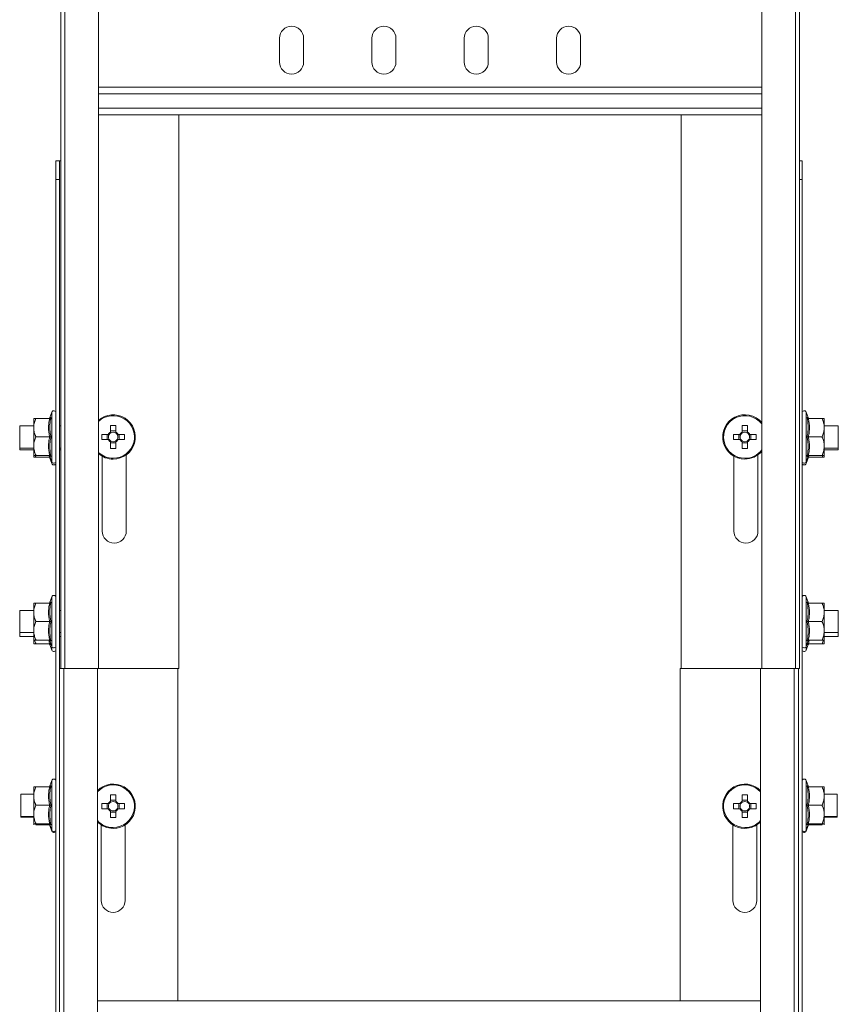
# Model space of a CAD drawing. Header units: millimetres. Extents: x 16 to 6312, y -8659 to -420.
# Tile 34 of 73: x 4706 to 4928, y -8150 to -7883. Entities that reach past the tile are written whole.
import ezdxf

# ---------------------------------------------------------------- set-up
doc = ezdxf.new("R2010")
doc.units = ezdxf.units.MM

msp = doc.modelspace()

# ---------------------------------------------------------------- linework, layer by layer
at = {"color": 7, "linetype": 'Continuous', "lineweight": 15}
for p, q in [((4717.03, -7863.72), (4717.03, -8058.72)), ((4718.16, -7863.72), (4718.16, -8058.72)), ((4727.26, -8058.72), (4727.26, -7863.72)), ((4906.81, -7863.72), (4906.81, -8058.72)), ((4915.91, -8058.72), (4915.91, -7863.72)), ((4917.03, -7863.72), (4917.03, -8058.72)), ((4776.28, -7887.97), (4776.28, -7894.47)), ((4782.78, -7894.47), (4782.78, -7887.97)), ((4801.28, -7887.97), (4801.28, -7894.47)), ((4807.78, -7894.47), (4807.78, -7887.97)), ((4826.28, -7887.97), (4826.28, -7894.47)), ((4832.78, -7894.47), (4832.78, -7887.97)), ((4851.28, -7887.97), (4851.28, -7894.47)), ((4857.78, -7894.47), (4857.78, -7887.97)), ((4906.81, -7901.22), (4727.26, -7901.22)), ((4906.81, -7908.72), (4727.26, -7908.72)), ((4749.03, -7908.72), (4749.03, -8058.72)), ((4885.03, -7908.72), (4885.03, -8058.72)), ((4715.73, -7921.22), (4716.73, -7921.22)), ((4715.73, -7926.22), (4715.73, -7921.22)), ((4716.73, -7921.22), (4716.73, -7926.22)), ((4717.03, -7921.22), (4716.73, -7921.22)), ((4917.03, -7921.22), (4917.73, -7921.22)), ((4917.73, -7921.22), (4917.73, -7926.22)), ((4716.73, -7926.22), (4715.73, -7926.22)), ((4715.73, -8216.22), (4715.73, -7926.22)), ((4716.73, -8058.72), (4716.73, -7926.22)), ((4917.73, -7926.22), (4917.03, -7926.22)), ((4917.73, -7926.22), (4917.73, -8216.22)), ((4709.73, -7990.97), (4709.73, -7993.47)), ((4714.01, -7990.97), (4710.33, -7990.97)), ((4714.63, -7989.24), (4714.09, -7990.72)), ((4714.11, -7990.73), (4714.1, -7990.73)), ((4919.37, -7990.72), (4918.83, -7989.24)), ((4919.35, -7990.73), (4919.36, -7990.73)), ((4919.45, -7990.97), (4923.13, -7990.97)), ((4923.73, -7990.97), (4923.73, -7993.47)), ((4709.73, -7992.97), (4705.93, -7992.97)), ((4705.93, -7992.97), (4705.93, -7997.11)), ((4709.73, -7993.47), (4709.73, -7998.47)), ((4717.03, -7992.97), (4716.73, -7992.97)), ((4730.52, -7992.87), (4730.52, -7994.63)), ((4731.94, -7994.63), (4731.94, -7992.87)), ((4901.52, -7992.87), (4901.52, -7994.63)), ((4902.94, -7994.63), (4902.94, -7992.87)), ((4927.53, -7992.97), (4923.73, -7992.97)), ((4923.73, -7998.47), (4923.73, -7993.47)), ((4927.53, -7998.97), (4927.53, -7992.97)), ((4714.01, -7995.97), (4710.33, -7995.97)), ((4729.89, -7995.26), (4728.14, -7995.26)), ((4728.14, -7996.68), (4729.89, -7996.68)), ((4729.61, -7995.26), (4729.61, -7996.68)), ((4730.16, -7995.26), (4730.15, -7995.26)), ((4731.94, -7994.34), (4730.52, -7994.34)), ((4732.31, -7995.26), (4732.3, -7995.26)), ((4732.3, -7996.68), (4732.31, -7996.68)), ((4734.32, -7995.26), (4732.57, -7995.26)), ((4732.57, -7996.68), (4734.32, -7996.68)), ((4732.86, -7996.68), (4732.86, -7995.26)), ((4900.89, -7995.26), (4899.14, -7995.26)), ((4899.14, -7996.68), (4900.89, -7996.68)), ((4900.61, -7995.26), (4900.61, -7996.68)), ((4901.16, -7995.26), (4901.15, -7995.26)), ((4902.94, -7994.34), (4901.52, -7994.34)), ((4903.31, -7995.26), (4903.3, -7995.26)), ((4903.3, -7996.68), (4903.31, -7996.68)), ((4905.32, -7995.26), (4903.57, -7995.26)), ((4903.57, -7996.68), (4905.32, -7996.68)), ((4903.86, -7996.68), (4903.86, -7995.26)), ((4919.45, -7995.97), (4923.13, -7995.97)), ((4705.93, -7997.11), (4705.93, -7998.97)), ((4705.93, -7998.97), (4709.73, -7998.97)), ((4705.93, -7998.97), (4705.93, -7999.47)), ((4705.93, -7999.47), (4709.73, -7999.47)), ((4709.73, -8000.97), (4709.73, -7998.47)), ((4716.73, -7998.97), (4717.03, -7998.97)), ((4716.73, -7999.47), (4717.03, -7999.47)), ((4730.52, -7997.3), (4730.52, -7999.06)), ((4730.52, -7997.59), (4731.94, -7997.59)), ((4731.94, -7999.06), (4731.94, -7997.3)), ((4901.52, -7997.3), (4901.52, -7999.06)), ((4901.52, -7997.59), (4902.94, -7997.59)), ((4902.94, -7999.06), (4902.94, -7997.3)), ((4923.73, -8000.97), (4923.73, -7998.47)), ((4923.73, -7998.97), (4927.53, -7998.97)), ((4923.73, -7999.47), (4927.53, -7999.47)), ((4927.53, -7999.47), (4927.53, -7998.97)), ((4709.73, -8001.47), (4709.73, -8001)), ((4714.01, -8000.97), (4710.33, -8000.97)), ((4714.01, -8001.47), (4710.33, -8001.47)), ((4714.09, -8001.21), (4714.63, -8002.69)), ((4714.09, -8001.71), (4714.63, -8003.19)), ((4714.11, -8001.21), (4714.1, -8001.21)), ((4714.11, -8001.71), (4714.1, -8001.7)), ((4728.28, -8001.19), (4728.28, -8021.47)), ((4734.78, -8021.47), (4734.78, -8000.8)), ((4899.28, -8001.19), (4899.28, -8021.47)), ((4905.78, -8021.47), (4905.78, -8000.8)), ((4918.83, -8002.69), (4919.37, -8001.21)), ((4918.83, -8003.19), (4919.37, -8001.71)), ((4919.35, -8001.21), (4919.36, -8001.21)), ((4919.35, -8001.71), (4919.36, -8001.7)), ((4919.45, -8000.97), (4923.13, -8000.97)), ((4919.45, -8001.47), (4923.13, -8001.47)), ((4923.13, -8001.47), (4923.34, -8000.97)), ((4923.73, -8001.47), (4923.73, -8001)), ((4714.63, -8039.24), (4714.09, -8040.72)), ((4919.37, -8040.72), (4918.83, -8039.24)), ((4709.73, -8040.97), (4709.73, -8043.47)), ((4714.01, -8040.97), (4710.33, -8040.97)), ((4714.31, -8041.12), (4714.09, -8041.72)), ((4714.11, -8040.73), (4714.1, -8040.73)), ((4919.35, -8040.73), (4919.36, -8040.73)), ((4919.45, -8040.97), (4923.13, -8040.97)), ((4923.73, -8040.97), (4923.73, -8043.47)), ((4709.73, -8042.97), (4705.93, -8042.97)), ((4705.93, -8042.97), (4705.93, -8047.11)), ((4709.73, -8043.47), (4709.73, -8048.47)), ((4717.03, -8042.97), (4716.73, -8042.97)), ((4927.53, -8042.97), (4923.73, -8042.97)), ((4923.73, -8048.47), (4923.73, -8043.47)), ((4927.53, -8048.97), (4927.53, -8042.97)), ((4705.93, -8047.11), (4705.93, -8048.97)), ((4714.01, -8045.97), (4710.33, -8045.97)), ((4919.45, -8045.97), (4923.13, -8045.97)), ((4705.93, -8048.97), (4709.73, -8048.97)), ((4705.93, -8048.97), (4705.93, -8049.97)), ((4705.93, -8049.97), (4709.73, -8049.97)), ((4709.73, -8050.97), (4709.73, -8048.47)), ((4716.73, -8048.97), (4717.03, -8048.97)), ((4716.73, -8049.97), (4717.03, -8049.97)), ((4923.73, -8050.97), (4923.73, -8048.47)), ((4923.73, -8048.97), (4927.53, -8048.97)), ((4923.73, -8049.97), (4927.53, -8049.97)), ((4927.53, -8049.97), (4927.53, -8048.97)), ((4709.73, -8051.97), (4709.73, -8050.97)), ((4714.01, -8050.97), (4710.33, -8050.97)), ((4714.01, -8051.97), (4710.33, -8051.97)), ((4714.09, -8051.21), (4714.63, -8052.69)), ((4714.09, -8052.21), (4714.63, -8053.69)), ((4714.11, -8051.21), (4714.1, -8051.21)), ((4714.11, -8052.21), (4714.1, -8052.21)), ((4918.83, -8052.69), (4919.37, -8051.21)), ((4918.83, -8053.69), (4919.37, -8052.21)), ((4919.35, -8051.21), (4919.36, -8051.21)), ((4919.35, -8052.21), (4919.36, -8052.21)), ((4919.45, -8050.97), (4923.13, -8050.97)), ((4919.45, -8051.97), (4923.13, -8051.97)), ((4923.73, -8051.97), (4923.73, -8050.97)), ((4716.73, -8605.79), (4716.73, -8058.72)), ((4717.86, -8058.72), (4716.73, -8058.72)), ((4717.86, -8058.72), (4717.86, -8605.72)), ((4719.34, -8058.72), (4717.86, -8058.72)), ((4727.26, -8058.72), (4719.34, -8058.72)), ((4726.96, -8605.72), (4726.96, -8058.72)), ((4727.26, -8058.72), (4748.73, -8058.72)), ((4749.03, -8058.72), (4727.26, -8058.72)), ((4748.73, -8148.72), (4748.73, -8058.72)), ((4884.73, -8148.72), (4884.73, -8058.72)), ((4884.73, -8058.72), (4906.51, -8058.72)), ((4885.03, -8058.72), (4906.51, -8058.72)), ((4906.51, -8058.72), (4906.51, -8605.72)), ((4907.99, -8058.72), (4906.51, -8058.72)), ((4908.01, -8058.72), (4915.91, -8058.72)), ((4915.61, -8605.72), (4915.61, -8058.72)), ((4915.91, -8058.72), (4917.03, -8058.72)), ((4916.73, -8605.79), (4916.73, -8058.72)), ((4714.63, -8088.99), (4714.09, -8090.47)), ((4919.37, -8090.47), (4918.83, -8088.99)), ((4709.73, -8092.72), (4706.23, -8092.72)), ((4706.23, -8092.72), (4706.23, -8096.86)), ((4709.73, -8090.72), (4709.73, -8093.22)), ((4714.01, -8090.72), (4710.33, -8090.72)), ((4714.11, -8090.48), (4714.1, -8090.48)), ((4919.35, -8090.48), (4919.36, -8090.48)), ((4919.45, -8090.72), (4923.13, -8090.72)), ((4923.73, -8090.72), (4923.73, -8093.22)), ((4927.23, -8092.72), (4923.73, -8092.72)), ((4927.23, -8098.72), (4927.23, -8092.72)), ((4709.73, -8093.22), (4709.73, -8098.22)), ((4729.89, -8095.26), (4728.14, -8095.26)), ((4729.61, -8095.26), (4729.61, -8096.68)), ((4730.16, -8095.26), (4730.15, -8095.26)), ((4730.52, -8092.87), (4730.52, -8094.63)), ((4731.94, -8094.34), (4730.52, -8094.34)), ((4731.94, -8094.63), (4731.94, -8092.87)), ((4732.31, -8095.26), (4732.3, -8095.26)), ((4734.32, -8095.26), (4732.57, -8095.26)), ((4732.86, -8096.68), (4732.86, -8095.26)), ((4900.89, -8095.26), (4899.14, -8095.26)), ((4900.61, -8095.26), (4900.61, -8096.68)), ((4901.16, -8095.26), (4901.15, -8095.26)), ((4901.52, -8092.87), (4901.52, -8094.63)), ((4902.94, -8094.34), (4901.52, -8094.34)), ((4902.94, -8094.63), (4902.94, -8092.87)), ((4903.31, -8095.26), (4903.3, -8095.26)), ((4905.32, -8095.26), (4903.57, -8095.26)), ((4903.86, -8096.68), (4903.86, -8095.26)), ((4923.73, -8098.22), (4923.73, -8093.22)), ((4706.23, -8096.86), (4706.23, -8098.72)), ((4714.01, -8095.72), (4710.33, -8095.72)), ((4728.14, -8096.68), (4729.89, -8096.68)), ((4730.52, -8097.3), (4730.52, -8099.06)), ((4730.52, -8097.59), (4731.94, -8097.59)), ((4731.94, -8099.06), (4731.94, -8097.3)), ((4732.3, -8096.68), (4732.31, -8096.68)), ((4732.57, -8096.68), (4734.32, -8096.68)), ((4899.14, -8096.68), (4900.89, -8096.68)), ((4901.52, -8097.3), (4901.52, -8099.06)), ((4901.52, -8097.59), (4902.94, -8097.59)), ((4902.94, -8099.06), (4902.94, -8097.3)), ((4903.3, -8096.68), (4903.31, -8096.68)), ((4903.57, -8096.68), (4905.32, -8096.68)), ((4919.45, -8095.72), (4923.13, -8095.72)), ((4706.23, -8098.72), (4709.73, -8098.72)), ((4706.23, -8098.72), (4706.23, -8098.97)), ((4706.23, -8098.97), (4709.73, -8098.97)), ((4709.73, -8100.72), (4709.73, -8098.22)), ((4709.73, -8100.97), (4709.73, -8100.72)), ((4710.23, -8100.73), (4710.33, -8100.97)), ((4714.01, -8100.72), (4710.33, -8100.72)), ((4919.45, -8100.72), (4923.13, -8100.72)), ((4923.13, -8100.97), (4923.23, -8100.72)), ((4923.73, -8100.72), (4923.73, -8098.22)), ((4923.73, -8098.72), (4927.23, -8098.72)), ((4923.73, -8098.97), (4927.23, -8098.97)), ((4923.73, -8100.97), (4923.73, -8100.72)), ((4927.23, -8098.97), (4927.23, -8098.72)), ((4714.01, -8100.97), (4710.33, -8100.97)), ((4714.01, -8100.97), (4714.1, -8100.98)), ((4714.09, -8100.96), (4714.63, -8102.44)), ((4714.09, -8101.21), (4714.63, -8102.69)), ((4714.11, -8100.96), (4714.1, -8100.96)), ((4727.98, -8101.01), (4727.98, -8121.47)), ((4734.48, -8121.47), (4734.48, -8101.01)), ((4898.98, -8121.47), (4898.98, -8101.01)), ((4905.48, -8101.01), (4905.48, -8121.47)), ((4918.83, -8102.44), (4919.37, -8100.96)), ((4918.83, -8102.69), (4919.37, -8101.21)), ((4919.35, -8100.96), (4919.36, -8100.96)), ((4919.36, -8100.98), (4919.45, -8100.97)), ((4919.45, -8100.97), (4923.13, -8100.97)), ((4906.51, -8148.72), (4726.96, -8148.72))]:
    msp.add_line(p, q, dxfattribs=at)
at = {"color": 8, "linetype": 'Continuous', "lineweight": 15}
for p, q in [((4906.81, -7903.02), (4727.26, -7903.02)), ((4906.81, -7906.92), (4727.26, -7906.92)), ((4714.63, -8002.69), (4714.63, -7989.24)), ((4918.83, -7989.24), (4918.83, -8002.69)), ((4714.01, -8001.47), (4713.95, -8001.03)), ((4919.52, -8000.97), (4919.45, -8001.47)), ((4714.63, -8003.19), (4714.63, -8002.69)), ((4918.83, -8002.69), (4918.83, -8003.19)), ((4714.63, -8052.69), (4714.63, -8039.24)), ((4918.83, -8039.24), (4918.83, -8052.69)), ((4714.01, -8051.97), (4713.85, -8050.93)), ((4714.35, -8051.92), (4714.39, -8052.22)), ((4714.63, -8053.69), (4714.63, -8052.69)), ((4918.83, -8052.69), (4918.83, -8053.69)), ((4919.6, -8050.99), (4919.45, -8051.97)), ((4714.63, -8102.44), (4714.63, -8088.99)), ((4918.83, -8088.99), (4918.83, -8102.44)), ((4714.01, -8100.97), (4713.98, -8100.72)), ((4919.48, -8100.72), (4919.45, -8100.97)), ((4714.63, -8102.69), (4714.63, -8102.44)), ((4918.83, -8102.44), (4918.83, -8102.69))]:
    msp.add_line(p, q, dxfattribs=at)
at = {"color": 7, "linetype": 'Continuous', "lineweight": 15}
for centre, radius, start, end in [((4779.53, -7887.97), 3.25, 0, 180), ((4804.53, -7887.97), 3.25, 0, 180), ((4829.53, -7887.97), 3.25, 360, 180), ((4854.53, -7887.97), 3.25, 0, 180), ((4779.53, -7894.47), 3.25, 180, 0), ((4804.53, -7894.47), 3.25, 180, 0), ((4829.53, -7894.47), 3.25, 180, 0), ((4854.53, -7894.47), 3.25, 180, 0), ((4713.75, -7990.61), 0.36, 277.177, 341.0898), ((4715.16, -7989.43), 0.567, 0, 160), ((4731.23, -7995.97), 6, 270, 131.4908), ((4902.23, -7995.97), 6, 40.3149, 270), ((4918.3, -7989.43), 0.567, 20, 180), ((4919.71, -7990.61), 0.36, 199.1032, 262.8542), ((4731.23, -8015.01), 22.14, 88.1626, 91.8374), ((4902.23, -8015.01), 22.14, 88.1626, 91.8374), ((4750.27, -7995.97), 22.14, 178.1626, 181.8374), ((4731.23, -7995.97), 1.51, 117.9589, 152.0411), ((4731.23, -7995.97), 1.51, 207.9589, 242.0411), ((4731.23, -7995.97), 1.28, 146.3257, 213.6743), ((4731.23, -7995.97), 1.28, 123.6743, 146.3257), ((4731.23, -7995.97), 1.28, 213.6743, 236.3257), ((4731.23, -7995.97), 1.28, 56.3257, 123.6743), ((4731.23, -7995.97), 1.51, 27.9589, 62.0411), ((4731.23, -7995.97), 1.28, 33.6743, 56.3257), ((4731.23, -7995.97), 1.51, 297.9589, 332.0411), ((4731.23, -7995.97), 1.28, 303.6743, 326.3257), ((4731.23, -7995.97), 1.28, 326.3257, 33.6743), ((4712.19, -7995.97), 22.14, 358.1626, 1.8374), ((4921.27, -7995.97), 22.14, 178.1626, 181.8374), ((4902.23, -7995.97), 1.51, 117.9589, 152.0411), ((4902.23, -7995.97), 1.51, 207.9589, 242.0411), ((4902.23, -7995.97), 1.28, 146.3257, 213.6743), ((4902.23, -7995.97), 1.28, 123.6743, 146.3257), ((4902.23, -7995.97), 1.28, 213.6743, 236.3257), ((4902.23, -7995.97), 1.28, 56.3257, 123.6743), ((4902.23, -7995.97), 1.51, 27.9589, 62.0411), ((4902.23, -7995.97), 1.28, 33.6743, 56.3257), ((4902.23, -7995.97), 1.51, 297.9589, 332.0411), ((4902.23, -7995.97), 1.28, 303.6743, 326.3257), ((4902.23, -7995.97), 1.28, 326.3257, 33.6743), ((4883.19, -7995.97), 22.14, 358.1626, 1.8374), ((4731.23, -7995.97), 1.28, 236.3257, 303.6743), ((4731.23, -7976.93), 22.14, 268.1626, 271.8374), ((4902.23, -7995.97), 1.28, 236.3257, 303.6743), ((4902.23, -7976.93), 22.14, 268.1626, 271.8374), ((4713.75, -8001.33), 0.36, 19.1032, 82.8542), ((4713.75, -8001.83), 0.36, 19.1032, 82.8542), ((4731.23, -7995.97), 6, 228.5092, 270), ((4902.23, -7995.97), 6, 270, 319.6851), ((4919.71, -8001.33), 0.36, 97.177, 161.0898), ((4919.71, -8001.83), 0.36, 97.177, 161.0898), ((4715.16, -8002.5), 0.567, 200, 0), ((4715.16, -8003), 0.567, 200, 0), ((4918.3, -8002.5), 0.567, 180, 340), ((4918.3, -8003), 0.567, 180, 340), ((4731.53, -8021.47), 3.25, 180, 0), ((4902.53, -8021.47), 3.25, 180, 0), ((4715.16, -8039.43), 0.567, 0, 160), ((4918.3, -8039.43), 0.567, 20, 180), ((4713.75, -8040.61), 0.36, 277.177, 341.0898), ((4919.71, -8040.61), 0.36, 199.1032, 262.8542), ((4713.75, -8051.33), 0.36, 19.1032, 82.8542), ((4713.75, -8052.33), 0.36, 19.1032, 82.8542), ((4715.16, -8052.5), 0.567, 200, 360), ((4918.3, -8052.5), 0.567, 180, 340), ((4919.71, -8051.33), 0.36, 97.177, 161.0898), ((4919.71, -8052.33), 0.36, 97.177, 161.0898), ((4715.16, -8053.5), 0.567, 200, 0), ((4918.3, -8053.5), 0.567, 180, 340), ((4715.16, -8089.18), 0.567, 0, 160), ((4731.23, -8095.97), 6, 270, 135.4387), ((4902.23, -8095.97), 6, 44.5613, 270), ((4918.3, -8089.18), 0.567, 20, 180), ((4713.75, -8090.36), 0.36, 277.177, 341.0898), ((4919.71, -8090.36), 0.36, 199.1032, 262.8542), ((4750.27, -8095.97), 22.14, 178.1626, 181.8374), ((4731.23, -8095.97), 1.51, 117.9589, 152.0411), ((4731.23, -8095.97), 1.28, 146.3257, 213.6743), ((4731.23, -8095.97), 1.28, 123.6743, 146.3257), ((4731.23, -8115.01), 22.14, 88.1626, 91.8374), ((4731.23, -8095.97), 1.28, 56.3257, 123.6743), ((4731.23, -8095.97), 1.51, 27.9589, 62.0411), ((4731.23, -8095.97), 1.28, 33.6743, 56.3257), ((4731.23, -8095.97), 1.28, 326.3257, 33.6743), ((4712.19, -8095.97), 22.14, 358.1626, 1.8374), ((4921.27, -8095.97), 22.14, 178.1626, 181.8374), ((4902.23, -8095.97), 1.51, 117.9589, 152.0411), ((4902.23, -8095.97), 1.28, 146.3257, 213.6743), ((4902.23, -8095.97), 1.28, 123.6743, 146.3257), ((4902.23, -8115.01), 22.14, 88.1626, 91.8374), ((4902.23, -8095.97), 1.28, 56.3257, 123.6743), ((4902.23, -8095.97), 1.51, 27.9589, 62.0411), ((4902.23, -8095.97), 1.28, 33.6743, 56.3257), ((4902.23, -8095.97), 1.28, 326.3257, 33.6743), ((4883.19, -8095.97), 22.14, 358.1626, 1.8374), ((4731.23, -8095.97), 1.51, 207.9589, 242.0411), ((4731.23, -8095.97), 1.28, 213.6743, 236.3257), ((4731.23, -8095.97), 1.28, 236.3257, 303.6743), ((4731.23, -8095.97), 1.51, 297.9589, 332.0411), ((4731.23, -8095.97), 1.28, 303.6743, 326.3257), ((4902.23, -8095.97), 1.51, 207.9589, 242.0411), ((4902.23, -8095.97), 1.28, 213.6743, 236.3257), ((4902.23, -8095.97), 1.28, 236.3257, 303.6743), ((4902.23, -8095.97), 1.51, 297.9589, 332.0411), ((4902.23, -8095.97), 1.28, 303.6743, 326.3257), ((4713.75, -8101.08), 0.36, 19.1032, 82.8542), ((4731.23, -8095.97), 6, 224.5613, 270), ((4731.23, -8076.93), 22.14, 268.1626, 271.8374), ((4902.23, -8076.93), 22.14, 268.1626, 271.8374), ((4902.23, -8095.97), 6, 270, 315.4387), ((4919.71, -8101.08), 0.36, 97.177, 161.0898), ((4713.75, -8101.33), 0.36, 19.1032, 82.8542), ((4715.16, -8102.25), 0.567, 200, 0), ((4715.16, -8102.5), 0.567, 200, 0), ((4918.3, -8102.25), 0.567, 180, 340), ((4918.3, -8102.5), 0.567, 180, 340), ((4919.71, -8101.33), 0.36, 97.177, 161.0898), ((4731.23, -8121.47), 3.25, 180, 0), ((4902.23, -8121.47), 3.25, 180, 0)]:
    msp.add_arc(centre, radius, start, end, dxfattribs=at)
at = {"color": 8, "linetype": 'Continuous', "lineweight": 15}
for centre, start, end in [((4731.23, -7995.97), 270, 133.528), ((4902.23, -7995.97), 37.5648, 270), ((4902.23, -7995.97), 270, 322.4352), ((4731.23, -7995.97), 226.472, 270), ((4731.23, -8095.97), 270, 137.79), ((4902.23, -8095.97), 42.21, 270), ((4731.23, -8095.97), 222.21, 270), ((4902.23, -8095.97), 270, 317.79)]:
    msp.add_arc(centre, 5.77, start, end, dxfattribs=at)
at = {"color": 7, "linetype": 'Continuous', "lineweight": 15}
for points, knots in [([(4710.33, -7990.97), (4710.25, -7991.14), (4710.1, -7991.5), (4709.92, -7992.05), (4709.79, -7992.62), (4709.74, -7993.05), (4709.73, -7993.33), (4709.73, -7993.42), (4709.73, -7993.47)], [0, 0, 0, 0, 0.220956, 0.442828, 0.66864, 0.896415, 0.948193, 1, 1, 1, 1]), ([(4709.73, -7990.97), (4709.73, -7990.97), (4709.75, -7990.97), (4710.02, -7990.97), (4710.32, -7990.97), (4710.33, -7990.97)], [0, 0, 0, 0, 0.148486, 0.965571, 1, 1, 1, 1]), ([(4714.01, -7995.97), (4713.94, -7995.56), (4713.8, -7994.75), (4713.73, -7993.5), (4713.79, -7992.23), (4713.94, -7991.39), (4714.01, -7990.97)], [0, 0, 0, 0, 0.245251, 0.49213, 0.745021, 1, 1, 1, 1]), ([(4714.39, -7990.71), (4714.39, -7990.71), (4714.37, -7990.75), (4714.33, -7990.82), (4714.24, -7990.9), (4714.13, -7990.96), (4714.05, -7990.96), (4714.01, -7990.97)], [0, 0, 0, 0, 0.007914, 0.267535, 0.528603, 0.763816, 1, 1, 1, 1]), ([(4714.39, -7990.71), (4714.37, -7990.82), (4714.33, -7991.02), (4714.21, -7991.64), (4714.09, -7992.58), (4714.08, -7993.78), (4714.18, -7994.91), (4714.32, -7995.61), (4714.39, -7995.97)], [0, 0, 0, 0, 0.058987, 0.117991, 0.354136, 0.592328, 0.795596, 1, 1, 1, 1]), ([(4919.07, -7995.97), (4919.11, -7995.76), (4919.24, -7995.15), (4919.37, -7994.12), (4919.4, -7992.56), (4919.2, -7991.43), (4919.07, -7990.71)], [0, 0, 0, 0, 0.118019, 0.354226, 0.592482, 1, 1, 1, 1]), ([(4919.45, -7990.97), (4919.41, -7990.96), (4919.33, -7990.96), (4919.22, -7990.9), (4919.13, -7990.82), (4919.09, -7990.75), (4919.07, -7990.71), (4919.07, -7990.71)], [0, 0, 0, 0, 0.236184, 0.471397, 0.732465, 0.992086, 1, 1, 1, 1]), ([(4919.45, -7990.97), (4919.52, -7991.37), (4919.66, -7992.19), (4919.73, -7993.44), (4919.67, -7994.7), (4919.52, -7995.54), (4919.45, -7995.97)], [0, 0, 0, 0, 0.245251, 0.49213, 0.745021, 1, 1, 1, 1]), ([(4923.73, -7993.47), (4923.73, -7993.3), (4923.71, -7992.96), (4923.63, -7992.45), (4923.51, -7991.95), (4923.36, -7991.53), (4923.23, -7991.2), (4923.17, -7991.05), (4923.13, -7990.97)], [0, 0, 0, 0, 0.197022, 0.395591, 0.598294, 0.802087, 0.901008, 1, 1, 1, 1]), ([(4923.73, -7990.97), (4923.73, -7990.97), (4923.72, -7990.97), (4923.56, -7990.97), (4923.3, -7990.97), (4923.14, -7990.97), (4923.13, -7990.97)], [0, 0, 0, 0, 0.1481542, 0.5520001, 0.9656481, 1, 1, 1, 1]), ([(4709.73, -7993.47), (4709.75, -7993.81), (4709.79, -7994.49), (4710.03, -7995.24), (4710.23, -7995.73), (4710.3, -7995.89), (4710.33, -7995.97)], [0, 0, 0, 0, 0.395463, 0.801961, 0.900945, 1, 1, 1, 1]), ([(4923.13, -7995.97), (4923.21, -7995.79), (4923.36, -7995.43), (4923.54, -7994.88), (4923.67, -7994.31), (4923.72, -7993.88), (4923.73, -7993.6), (4923.73, -7993.51), (4923.73, -7993.47)], [0, 0, 0, 0, 0.220956, 0.442828, 0.66864, 0.896415, 0.948193, 1, 1, 1, 1]), ([(4710.33, -7995.97), (4710.25, -7996.14), (4710.1, -7996.5), (4709.92, -7997.05), (4709.79, -7997.62), (4709.74, -7998.05), (4709.73, -7998.33), (4709.73, -7998.42), (4709.73, -7998.47)], [0, 0, 0, 0, 0.220956, 0.442828, 0.66864, 0.896415, 0.948193, 1, 1, 1, 1]), ([(4714.01, -8000.97), (4713.94, -8000.56), (4713.8, -7999.75), (4713.73, -7998.5), (4713.79, -7997.23), (4713.94, -7996.39), (4714.01, -7995.97)], [0, 0, 0, 0, 0.245251, 0.49213, 0.745021, 1, 1, 1, 1]), ([(4714.39, -7995.97), (4714.39, -7995.97), (4714.37, -7995.97), (4714.33, -7995.97), (4714.24, -7995.97), (4714.13, -7995.97), (4714.05, -7995.97), (4714.01, -7995.97)], [0, 0, 0, 0, 0.007914, 0.267535, 0.528603, 0.763816, 1, 1, 1, 1]), ([(4714.39, -7995.97), (4714.35, -7996.17), (4714.22, -7996.78), (4714.09, -7997.82), (4714.06, -7999.37), (4714.26, -8000.51), (4714.39, -8001.22)], [0, 0, 0, 0, 0.118019, 0.354226, 0.592482, 1, 1, 1, 1]), ([(4729.89, -7996.68), (4729.9, -7996.68), (4729.99, -7996.68), (4730.08, -7996.68), (4730.16, -7996.68), (4730.16, -7996.68)], [0, 0, 0, 0, 0.112771, 0.941791, 1, 1, 1, 1]), ([(4730.52, -7994.63), (4730.52, -7994.64), (4730.52, -7994.72), (4730.52, -7994.81), (4730.52, -7994.9), (4730.52, -7994.9)], [0, 0, 0, 0, 0.112771, 0.941791, 1, 1, 1, 1]), ([(4731.94, -7994.9), (4731.94, -7994.9), (4731.94, -7994.81), (4731.94, -7994.72), (4731.94, -7994.64), (4731.94, -7994.63)], [0, 0, 0, 0, 0.058209, 0.887229, 1, 1, 1, 1]), ([(4900.89, -7996.68), (4900.9, -7996.68), (4900.99, -7996.68), (4901.08, -7996.68), (4901.16, -7996.68), (4901.16, -7996.68)], [0, 0, 0, 0, 0.112771, 0.941791, 1, 1, 1, 1]), ([(4901.52, -7994.63), (4901.52, -7994.64), (4901.52, -7994.72), (4901.52, -7994.81), (4901.52, -7994.9), (4901.52, -7994.9)], [0, 0, 0, 0, 0.112771, 0.941791, 1, 1, 1, 1]), ([(4902.94, -7994.9), (4902.94, -7994.9), (4902.94, -7994.81), (4902.94, -7994.72), (4902.94, -7994.64), (4902.94, -7994.63)], [0, 0, 0, 0, 0.058209, 0.887229, 1, 1, 1, 1]), ([(4919.07, -8001.22), (4919.09, -8001.12), (4919.13, -8000.91), (4919.25, -8000.29), (4919.37, -7999.35), (4919.38, -7998.16), (4919.28, -7997.03), (4919.14, -7996.32), (4919.07, -7995.97)], [0, 0, 0, 0, 0.058987, 0.117991, 0.354136, 0.592328, 0.795596, 1, 1, 1, 1]), ([(4919.07, -7995.97), (4919.07, -7995.97), (4919.09, -7995.97), (4919.13, -7995.97), (4919.22, -7995.97), (4919.33, -7995.97), (4919.41, -7995.97), (4919.45, -7995.97)], [0, 0, 0, 0, 0.007914, 0.267535, 0.528603, 0.763816, 1, 1, 1, 1]), ([(4919.45, -7995.97), (4919.52, -7996.37), (4919.66, -7997.19), (4919.73, -7998.44), (4919.67, -7999.7), (4919.52, -8000.54), (4919.45, -8000.97)], [0, 0, 0, 0, 0.245251, 0.49213, 0.745021, 1, 1, 1, 1]), ([(4923.73, -7998.47), (4923.71, -7998.13), (4923.67, -7997.44), (4923.43, -7996.69), (4923.23, -7996.2), (4923.17, -7996.05), (4923.13, -7995.97)], [0, 0, 0, 0, 0.395463, 0.801961, 0.900945, 1, 1, 1, 1]), ([(4709.73, -7998.47), (4709.74, -7998.64), (4709.75, -7998.97), (4709.83, -7999.48), (4709.96, -7999.99), (4710.1, -8000.4), (4710.23, -8000.73), (4710.3, -8000.89), (4710.33, -8000.97)], [0, 0, 0, 0, 0.197022, 0.395591, 0.598294, 0.802087, 0.901008, 1, 1, 1, 1]), ([(4730.52, -7997.03), (4730.52, -7997.04), (4730.52, -7997.12), (4730.52, -7997.21), (4730.52, -7997.29), (4730.52, -7997.3)], [0, 0, 0, 0, 0.0582091, 0.8872294, 1, 1, 1, 1]), ([(4731.94, -7997.3), (4731.94, -7997.29), (4731.94, -7997.21), (4731.94, -7997.12), (4731.94, -7997.04), (4731.94, -7997.03)], [0, 0, 0, 0, 0.112771, 0.941791, 1, 1, 1, 1]), ([(4902.94, -7997.3), (4902.94, -7997.29), (4902.94, -7997.21), (4902.94, -7997.12), (4902.94, -7997.04), (4902.94, -7997.03)], [0, 0, 0, 0, 0.112771, 0.941791, 1, 1, 1, 1]), ([(4923.13, -8000.97), (4923.21, -8000.79), (4923.36, -8000.43), (4923.54, -7999.88), (4923.67, -7999.31), (4923.72, -7998.88), (4923.73, -7998.6), (4923.73, -7998.51), (4923.73, -7998.47)], [0, 0, 0, 0, 0.220956, 0.442828, 0.66864, 0.896415, 0.948193, 1, 1, 1, 1]), ([(4709.73, -8000.97), (4709.73, -8000.97), (4709.74, -8000.97), (4709.9, -8000.97), (4710.16, -8000.97), (4710.32, -8000.97), (4710.33, -8000.97)], [0, 0, 0, 0, 0.1481542, 0.5520001, 0.9656481, 1, 1, 1, 1]), ([(4709.73, -8001.47), (4709.73, -8001.47), (4709.74, -8001.47), (4709.9, -8001.47), (4710.16, -8001.47), (4710.32, -8001.47), (4710.33, -8001.47)], [0, 0, 0, 0, 0.1481542, 0.5520001, 0.9656481, 1, 1, 1, 1]), ([(4710.13, -8000.99), (4710.16, -8001.07), (4710.23, -8001.23), (4710.3, -8001.39), (4710.33, -8001.47)], [0, 0, 0, 0, 0.49982, 1, 1, 1, 1]), ([(4714.01, -8000.97), (4714.05, -8000.97), (4714.13, -8000.98), (4714.24, -8001.03), (4714.33, -8001.11), (4714.37, -8001.18), (4714.39, -8001.22), (4714.39, -8001.22)], [0, 0, 0, 0, 0.236184, 0.471397, 0.732465, 0.992086, 1, 1, 1, 1]), ([(4714.01, -8001.47), (4714.05, -8001.47), (4714.12, -8001.48), (4714.18, -8001.51), (4714.2, -8001.52)], [0, 0, 0, 0, 0.594215, 1, 1, 1, 1]), ([(4919.07, -8001.22), (4919.07, -8001.22), (4919.09, -8001.18), (4919.13, -8001.11), (4919.22, -8001.03), (4919.33, -8000.98), (4919.41, -8000.97), (4919.45, -8000.97)], [0, 0, 0, 0, 0.007914, 0.267535, 0.528603, 0.763816, 1, 1, 1, 1]), ([(4919.26, -8001.52), (4919.28, -8001.51), (4919.34, -8001.48), (4919.41, -8001.47), (4919.45, -8001.47)], [0, 0, 0, 0, 0.405785, 1, 1, 1, 1]), ([(4923.73, -8000.97), (4923.73, -8000.97), (4923.71, -8000.97), (4923.44, -8000.97), (4923.14, -8000.97), (4923.13, -8000.97)], [0, 0, 0, 0, 0.148486, 0.965571, 1, 1, 1, 1]), ([(4923.73, -8001.47), (4923.73, -8001.47), (4923.71, -8001.47), (4923.44, -8001.47), (4923.14, -8001.47), (4923.13, -8001.47)], [0, 0, 0, 0, 0.148486, 0.965571, 1, 1, 1, 1]), ([(4710.33, -8040.97), (4710.25, -8041.14), (4710.1, -8041.5), (4709.92, -8042.05), (4709.79, -8042.62), (4709.74, -8043.05), (4709.73, -8043.33), (4709.73, -8043.42), (4709.73, -8043.47)], [0, 0, 0, 0, 0.220956, 0.442828, 0.66864, 0.896415, 0.948193, 1, 1, 1, 1]), ([(4709.73, -8040.97), (4709.73, -8040.97), (4709.75, -8040.97), (4710.02, -8040.97), (4710.32, -8040.97), (4710.33, -8040.97)], [0, 0, 0, 0, 0.148486, 0.965571, 1, 1, 1, 1]), ([(4714.01, -8045.97), (4713.94, -8045.56), (4713.8, -8044.75), (4713.73, -8043.5), (4713.79, -8042.23), (4713.94, -8041.39), (4714.01, -8040.97)], [0, 0, 0, 0, 0.245251, 0.49213, 0.745021, 1, 1, 1, 1]), ([(4714.39, -8040.71), (4714.39, -8040.71), (4714.37, -8040.75), (4714.33, -8040.82), (4714.24, -8040.9), (4714.13, -8040.96), (4714.05, -8040.96), (4714.01, -8040.97)], [0, 0, 0, 0, 0.007914, 0.267535, 0.528603, 0.763816, 1, 1, 1, 1]), ([(4714.39, -8040.71), (4714.37, -8040.82), (4714.33, -8041.02), (4714.21, -8041.64), (4714.09, -8042.58), (4714.08, -8043.78), (4714.18, -8044.91), (4714.32, -8045.61), (4714.39, -8045.97)], [0, 0, 0, 0, 0.058987, 0.117991, 0.354136, 0.592328, 0.795596, 1, 1, 1, 1]), ([(4919.07, -8045.97), (4919.11, -8045.76), (4919.24, -8045.15), (4919.37, -8044.12), (4919.4, -8042.56), (4919.2, -8041.43), (4919.07, -8040.71)], [0, 0, 0, 0, 0.118019, 0.354226, 0.592482, 1, 1, 1, 1]), ([(4919.45, -8040.97), (4919.41, -8040.96), (4919.33, -8040.96), (4919.22, -8040.9), (4919.13, -8040.82), (4919.09, -8040.75), (4919.07, -8040.71), (4919.07, -8040.71)], [0, 0, 0, 0, 0.236184, 0.471397, 0.732465, 0.992086, 1, 1, 1, 1]), ([(4919.45, -8040.97), (4919.52, -8041.37), (4919.66, -8042.19), (4919.73, -8043.44), (4919.67, -8044.7), (4919.52, -8045.54), (4919.45, -8045.97)], [0, 0, 0, 0, 0.245251, 0.49213, 0.745021, 1, 1, 1, 1]), ([(4923.73, -8043.47), (4923.73, -8043.3), (4923.71, -8042.96), (4923.63, -8042.45), (4923.51, -8041.95), (4923.36, -8041.53), (4923.23, -8041.2), (4923.17, -8041.05), (4923.13, -8040.97)], [0, 0, 0, 0, 0.197022, 0.395591, 0.598294, 0.802087, 0.901008, 1, 1, 1, 1]), ([(4923.73, -8040.97), (4923.73, -8040.97), (4923.72, -8040.97), (4923.56, -8040.97), (4923.3, -8040.97), (4923.14, -8040.97), (4923.13, -8040.97)], [0, 0, 0, 0, 0.1481542, 0.5520001, 0.9656481, 1, 1, 1, 1]), ([(4709.73, -8043.47), (4709.75, -8043.81), (4709.79, -8044.49), (4710.03, -8045.24), (4710.23, -8045.73), (4710.3, -8045.89), (4710.33, -8045.97)], [0, 0, 0, 0, 0.395463, 0.801961, 0.900945, 1, 1, 1, 1]), ([(4923.13, -8045.97), (4923.21, -8045.79), (4923.36, -8045.43), (4923.54, -8044.88), (4923.67, -8044.31), (4923.72, -8043.88), (4923.73, -8043.6), (4923.73, -8043.51), (4923.73, -8043.47)], [0, 0, 0, 0, 0.220956, 0.442828, 0.66864, 0.896415, 0.948193, 1, 1, 1, 1]), ([(4710.33, -8045.97), (4710.25, -8046.14), (4710.1, -8046.5), (4709.92, -8047.05), (4709.79, -8047.62), (4709.74, -8048.05), (4709.73, -8048.33), (4709.73, -8048.42), (4709.73, -8048.47)], [0, 0, 0, 0, 0.220956, 0.442828, 0.66864, 0.896415, 0.948193, 1, 1, 1, 1]), ([(4714.01, -8050.97), (4713.94, -8050.56), (4713.8, -8049.75), (4713.73, -8048.5), (4713.79, -8047.23), (4713.94, -8046.39), (4714.01, -8045.97)], [0, 0, 0, 0, 0.245251, 0.49213, 0.745021, 1, 1, 1, 1]), ([(4714.39, -8045.97), (4714.39, -8045.97), (4714.37, -8045.97), (4714.33, -8045.97), (4714.24, -8045.97), (4714.13, -8045.97), (4714.05, -8045.97), (4714.01, -8045.97)], [0, 0, 0, 0, 0.007914, 0.267535, 0.528603, 0.763816, 1, 1, 1, 1]), ([(4714.39, -8045.97), (4714.35, -8046.17), (4714.22, -8046.78), (4714.09, -8047.82), (4714.06, -8049.37), (4714.26, -8050.51), (4714.39, -8051.22)], [0, 0, 0, 0, 0.118019, 0.354226, 0.592482, 1, 1, 1, 1]), ([(4919.07, -8051.22), (4919.09, -8051.12), (4919.13, -8050.91), (4919.25, -8050.29), (4919.37, -8049.35), (4919.38, -8048.16), (4919.28, -8047.03), (4919.14, -8046.32), (4919.07, -8045.97)], [0, 0, 0, 0, 0.058987, 0.117991, 0.354136, 0.592328, 0.795596, 1, 1, 1, 1]), ([(4919.07, -8045.97), (4919.07, -8045.97), (4919.09, -8045.97), (4919.13, -8045.97), (4919.22, -8045.97), (4919.33, -8045.97), (4919.41, -8045.97), (4919.45, -8045.97)], [0, 0, 0, 0, 0.007914, 0.267535, 0.528603, 0.763816, 1, 1, 1, 1]), ([(4919.45, -8045.97), (4919.52, -8046.37), (4919.66, -8047.19), (4919.73, -8048.44), (4919.67, -8049.7), (4919.52, -8050.54), (4919.45, -8050.97)], [0, 0, 0, 0, 0.245251, 0.49213, 0.745021, 1, 1, 1, 1]), ([(4923.73, -8048.47), (4923.71, -8048.13), (4923.67, -8047.44), (4923.43, -8046.69), (4923.23, -8046.2), (4923.17, -8046.05), (4923.13, -8045.97)], [0, 0, 0, 0, 0.395463, 0.801961, 0.900945, 1, 1, 1, 1]), ([(4709.73, -8048.47), (4709.74, -8048.64), (4709.75, -8048.97), (4709.83, -8049.48), (4709.96, -8049.99), (4710.1, -8050.4), (4710.23, -8050.73), (4710.3, -8050.89), (4710.33, -8050.97)], [0, 0, 0, 0, 0.197022, 0.395591, 0.598294, 0.802087, 0.901008, 1, 1, 1, 1]), ([(4923.13, -8050.97), (4923.21, -8050.79), (4923.36, -8050.43), (4923.54, -8049.88), (4923.67, -8049.31), (4923.72, -8048.88), (4923.73, -8048.6), (4923.73, -8048.51), (4923.73, -8048.47)], [0, 0, 0, 0, 0.220956, 0.442828, 0.66864, 0.896415, 0.948193, 1, 1, 1, 1]), ([(4709.73, -8050.97), (4709.73, -8050.97), (4709.74, -8050.97), (4709.9, -8050.97), (4710.16, -8050.97), (4710.32, -8050.97), (4710.33, -8050.97)], [0, 0, 0, 0, 0.1481542, 0.5520001, 0.9656481, 1, 1, 1, 1]), ([(4709.73, -8051.97), (4709.73, -8051.97), (4709.74, -8051.97), (4709.9, -8051.97), (4710.16, -8051.97), (4710.32, -8051.97), (4710.33, -8051.97)], [0, 0, 0, 0, 0.1481542, 0.5520001, 0.9656481, 1, 1, 1, 1]), ([(4709.96, -8050.97), (4709.96, -8050.97), (4710, -8051.15), (4710.1, -8051.4), (4710.23, -8051.73), (4710.3, -8051.89), (4710.33, -8051.97)], [0, 0, 0, 0, 0.018967, 0.516664, 0.758245, 1, 1, 1, 1]), ([(4714.01, -8050.97), (4714.05, -8050.97), (4714.13, -8050.98), (4714.24, -8051.03), (4714.33, -8051.11), (4714.37, -8051.18), (4714.39, -8051.22), (4714.39, -8051.22)], [0, 0, 0, 0, 0.236184, 0.471397, 0.732465, 0.992086, 1, 1, 1, 1]), ([(4714.01, -8051.97), (4714.05, -8051.97), (4714.13, -8051.98), (4714.24, -8052.03), (4714.33, -8052.11), (4714.37, -8052.18), (4714.39, -8052.22), (4714.39, -8052.22)], [0, 0, 0, 0, 0.236184, 0.471397, 0.732465, 0.992086, 1, 1, 1, 1]), ([(4919.07, -8051.22), (4919.07, -8051.22), (4919.09, -8051.18), (4919.13, -8051.11), (4919.22, -8051.03), (4919.33, -8050.98), (4919.41, -8050.97), (4919.45, -8050.97)], [0, 0, 0, 0, 0.007914, 0.267535, 0.528603, 0.763816, 1, 1, 1, 1]), ([(4919.07, -8052.22), (4919.07, -8052.22), (4919.09, -8052.18), (4919.13, -8052.11), (4919.22, -8052.03), (4919.33, -8051.98), (4919.41, -8051.97), (4919.45, -8051.97)], [0, 0, 0, 0, 0.007914, 0.267535, 0.528603, 0.763816, 1, 1, 1, 1]), ([(4923.13, -8051.97), (4923.21, -8051.79), (4923.36, -8051.43), (4923.47, -8051.07), (4923.53, -8050.88)], [0, 0, 0, 0, 0.498966, 1, 1, 1, 1]), ([(4923.73, -8050.97), (4923.73, -8050.97), (4923.71, -8050.97), (4923.44, -8050.97), (4923.14, -8050.97), (4923.13, -8050.97)], [0, 0, 0, 0, 0.148486, 0.965571, 1, 1, 1, 1]), ([(4923.73, -8051.97), (4923.73, -8051.97), (4923.71, -8051.97), (4923.44, -8051.97), (4923.14, -8051.97), (4923.13, -8051.97)], [0, 0, 0, 0, 0.148486, 0.965571, 1, 1, 1, 1]), ([(4710.33, -8090.72), (4710.25, -8090.89), (4710.1, -8091.25), (4709.92, -8091.8), (4709.79, -8092.37), (4709.74, -8092.8), (4709.73, -8093.08), (4709.73, -8093.17), (4709.73, -8093.22)], [0, 0, 0, 0, 0.220956, 0.442828, 0.66864, 0.896415, 0.948193, 1, 1, 1, 1]), ([(4709.73, -8090.72), (4709.73, -8090.72), (4709.75, -8090.72), (4710.02, -8090.72), (4710.32, -8090.72), (4710.33, -8090.72)], [0, 0, 0, 0, 0.148486, 0.965571, 1, 1, 1, 1]), ([(4714.01, -8095.72), (4713.94, -8095.31), (4713.8, -8094.5), (4713.73, -8093.25), (4713.79, -8091.98), (4713.94, -8091.14), (4714.01, -8090.72)], [0, 0, 0, 0, 0.245251, 0.49213, 0.745021, 1, 1, 1, 1]), ([(4714.39, -8090.46), (4714.39, -8090.46), (4714.37, -8090.5), (4714.33, -8090.57), (4714.24, -8090.65), (4714.13, -8090.71), (4714.05, -8090.71), (4714.01, -8090.72)], [0, 0, 0, 0, 0.007914, 0.267535, 0.528603, 0.763816, 1, 1, 1, 1]), ([(4714.39, -8090.46), (4714.37, -8090.57), (4714.33, -8090.77), (4714.21, -8091.39), (4714.09, -8092.33), (4714.08, -8093.53), (4714.18, -8094.66), (4714.32, -8095.36), (4714.39, -8095.72)], [0, 0, 0, 0, 0.058987, 0.117991, 0.354136, 0.592328, 0.795596, 1, 1, 1, 1]), ([(4919.07, -8095.72), (4919.11, -8095.51), (4919.24, -8094.9), (4919.37, -8093.87), (4919.4, -8092.31), (4919.2, -8091.18), (4919.07, -8090.46)], [0, 0, 0, 0, 0.118019, 0.354226, 0.592482, 1, 1, 1, 1]), ([(4919.45, -8090.72), (4919.41, -8090.71), (4919.33, -8090.71), (4919.22, -8090.65), (4919.13, -8090.57), (4919.09, -8090.5), (4919.07, -8090.46), (4919.07, -8090.46)], [0, 0, 0, 0, 0.236184, 0.471397, 0.732465, 0.992086, 1, 1, 1, 1]), ([(4919.45, -8090.72), (4919.52, -8091.12), (4919.66, -8091.94), (4919.73, -8093.19), (4919.67, -8094.45), (4919.52, -8095.29), (4919.45, -8095.72)], [0, 0, 0, 0, 0.245251, 0.49213, 0.745021, 1, 1, 1, 1]), ([(4923.73, -8093.22), (4923.73, -8093.05), (4923.71, -8092.71), (4923.63, -8092.2), (4923.51, -8091.7), (4923.36, -8091.28), (4923.23, -8090.95), (4923.17, -8090.8), (4923.13, -8090.72)], [0, 0, 0, 0, 0.197022, 0.395591, 0.598294, 0.802087, 0.901008, 1, 1, 1, 1]), ([(4923.73, -8090.72), (4923.73, -8090.72), (4923.72, -8090.72), (4923.56, -8090.72), (4923.3, -8090.72), (4923.14, -8090.72), (4923.13, -8090.72)], [0, 0, 0, 0, 0.1481542, 0.5520001, 0.9656481, 1, 1, 1, 1]), ([(4709.73, -8093.22), (4709.75, -8093.56), (4709.79, -8094.24), (4710.03, -8094.99), (4710.23, -8095.48), (4710.3, -8095.64), (4710.33, -8095.72)], [0, 0, 0, 0, 0.395463, 0.801961, 0.900945, 1, 1, 1, 1]), ([(4730.52, -8094.63), (4730.52, -8094.64), (4730.52, -8094.72), (4730.52, -8094.81), (4730.52, -8094.9), (4730.52, -8094.9)], [0, 0, 0, 0, 0.112771, 0.941791, 1, 1, 1, 1]), ([(4731.94, -8094.9), (4731.94, -8094.9), (4731.94, -8094.81), (4731.94, -8094.72), (4731.94, -8094.64), (4731.94, -8094.63)], [0, 0, 0, 0, 0.058209, 0.887229, 1, 1, 1, 1]), ([(4901.52, -8094.63), (4901.52, -8094.64), (4901.52, -8094.72), (4901.52, -8094.81), (4901.52, -8094.9), (4901.52, -8094.9)], [0, 0, 0, 0, 0.112771, 0.941791, 1, 1, 1, 1]), ([(4902.94, -8094.9), (4902.94, -8094.9), (4902.94, -8094.81), (4902.94, -8094.72), (4902.94, -8094.64), (4902.94, -8094.63)], [0, 0, 0, 0, 0.058209, 0.887229, 1, 1, 1, 1]), ([(4923.13, -8095.72), (4923.21, -8095.54), (4923.36, -8095.18), (4923.54, -8094.63), (4923.67, -8094.06), (4923.72, -8093.63), (4923.73, -8093.35), (4923.73, -8093.26), (4923.73, -8093.22)], [0, 0, 0, 0, 0.220956, 0.442828, 0.66864, 0.896415, 0.948193, 1, 1, 1, 1]), ([(4710.33, -8095.72), (4710.25, -8095.89), (4710.1, -8096.25), (4709.92, -8096.8), (4709.79, -8097.37), (4709.74, -8097.8), (4709.73, -8098.08), (4709.73, -8098.17), (4709.73, -8098.22)], [0, 0, 0, 0, 0.220956, 0.442828, 0.66864, 0.896415, 0.948193, 1, 1, 1, 1]), ([(4714.01, -8100.72), (4713.94, -8100.31), (4713.8, -8099.5), (4713.73, -8098.25), (4713.79, -8096.98), (4713.94, -8096.14), (4714.01, -8095.72)], [0, 0, 0, 0, 0.245251, 0.49213, 0.745021, 1, 1, 1, 1]), ([(4714.39, -8095.72), (4714.39, -8095.72), (4714.37, -8095.72), (4714.33, -8095.72), (4714.24, -8095.72), (4714.13, -8095.72), (4714.05, -8095.72), (4714.01, -8095.72)], [0, 0, 0, 0, 0.007914, 0.267535, 0.528603, 0.763816, 1, 1, 1, 1]), ([(4714.39, -8095.72), (4714.35, -8095.92), (4714.22, -8096.53), (4714.09, -8097.57), (4714.06, -8099.12), (4714.26, -8100.26), (4714.39, -8100.97)], [0, 0, 0, 0, 0.118019, 0.354226, 0.592482, 1, 1, 1, 1]), ([(4729.89, -8096.68), (4729.9, -8096.68), (4729.99, -8096.68), (4730.08, -8096.68), (4730.16, -8096.68), (4730.16, -8096.68)], [0, 0, 0, 0, 0.112771, 0.941791, 1, 1, 1, 1]), ([(4731.94, -8097.3), (4731.94, -8097.29), (4731.94, -8097.21), (4731.94, -8097.12), (4731.94, -8097.04), (4731.94, -8097.03)], [0, 0, 0, 0, 0.112771, 0.941791, 1, 1, 1, 1]), ([(4900.89, -8096.68), (4900.9, -8096.68), (4900.99, -8096.68), (4901.08, -8096.68), (4901.16, -8096.68), (4901.16, -8096.68)], [0, 0, 0, 0, 0.112771, 0.941791, 1, 1, 1, 1]), ([(4902.94, -8097.3), (4902.94, -8097.29), (4902.94, -8097.21), (4902.94, -8097.12), (4902.94, -8097.04), (4902.94, -8097.03)], [0, 0, 0, 0, 0.112771, 0.941791, 1, 1, 1, 1]), ([(4919.07, -8100.97), (4919.09, -8100.87), (4919.13, -8100.66), (4919.25, -8100.04), (4919.37, -8099.1), (4919.38, -8097.91), (4919.28, -8096.78), (4919.14, -8096.07), (4919.07, -8095.72)], [0, 0, 0, 0, 0.058987, 0.117991, 0.354136, 0.592328, 0.795596, 1, 1, 1, 1]), ([(4919.07, -8095.72), (4919.07, -8095.72), (4919.09, -8095.72), (4919.13, -8095.72), (4919.22, -8095.72), (4919.33, -8095.72), (4919.41, -8095.72), (4919.45, -8095.72)], [0, 0, 0, 0, 0.007914, 0.267535, 0.528603, 0.763816, 1, 1, 1, 1]), ([(4919.45, -8095.72), (4919.52, -8096.12), (4919.66, -8096.94), (4919.73, -8098.19), (4919.67, -8099.45), (4919.52, -8100.29), (4919.45, -8100.72)], [0, 0, 0, 0, 0.245251, 0.49213, 0.745021, 1, 1, 1, 1]), ([(4923.73, -8098.22), (4923.71, -8097.88), (4923.67, -8097.19), (4923.43, -8096.44), (4923.23, -8095.95), (4923.17, -8095.8), (4923.13, -8095.72)], [0, 0, 0, 0, 0.395463, 0.801961, 0.900945, 1, 1, 1, 1]), ([(4709.73, -8098.22), (4709.74, -8098.39), (4709.75, -8098.72), (4709.83, -8099.23), (4709.96, -8099.74), (4710.1, -8100.15), (4710.23, -8100.48), (4710.3, -8100.64), (4710.33, -8100.72)], [0, 0, 0, 0, 0.197022, 0.395591, 0.598294, 0.802087, 0.901008, 1, 1, 1, 1]), ([(4709.73, -8100.72), (4709.73, -8100.72), (4709.74, -8100.72), (4709.9, -8100.72), (4710.16, -8100.72), (4710.32, -8100.72), (4710.33, -8100.72)], [0, 0, 0, 0, 0.1481542, 0.5520001, 0.9656481, 1, 1, 1, 1]), ([(4714.01, -8100.72), (4714.05, -8100.72), (4714.13, -8100.73), (4714.24, -8100.78), (4714.33, -8100.86), (4714.37, -8100.93), (4714.39, -8100.97), (4714.39, -8100.97)], [0, 0, 0, 0, 0.236184, 0.471397, 0.732465, 0.992086, 1, 1, 1, 1]), ([(4919.07, -8100.97), (4919.07, -8100.97), (4919.09, -8100.93), (4919.13, -8100.86), (4919.22, -8100.78), (4919.33, -8100.73), (4919.41, -8100.72), (4919.45, -8100.72)], [0, 0, 0, 0, 0.007914, 0.267535, 0.528603, 0.763816, 1, 1, 1, 1]), ([(4923.13, -8100.72), (4923.21, -8100.54), (4923.36, -8100.18), (4923.54, -8099.63), (4923.67, -8099.06), (4923.72, -8098.63), (4923.73, -8098.35), (4923.73, -8098.26), (4923.73, -8098.22)], [0, 0, 0, 0, 0.220956, 0.442828, 0.66864, 0.896415, 0.948193, 1, 1, 1, 1]), ([(4923.73, -8100.72), (4923.73, -8100.72), (4923.71, -8100.72), (4923.44, -8100.72), (4923.14, -8100.72), (4923.13, -8100.72)], [0, 0, 0, 0, 0.148486, 0.965571, 1, 1, 1, 1])]:
    msp.add_open_spline(points, degree=3, knots=knots, dxfattribs=at)
at = {"color": 8, "linetype": 'Continuous', "lineweight": 15}
for points, knots in [([(4714.1, -7990.73), (4714.1, -7990.73), (4714.09, -7990.73), (4714.19, -7990.72), (4714.32, -7990.72), (4714.39, -7990.71)], [0, 0, 0, 0, 0.119603, 0.558575, 1, 1, 1, 1]), ([(4919.07, -7990.71), (4919.11, -7990.72), (4919.23, -7990.72), (4919.36, -7990.73), (4919.36, -7990.73), (4919.35, -7990.73)], [0, 0, 0, 0, 0.235976, 0.708268, 1, 1, 1, 1]), ([(4714.39, -8001.22), (4714.35, -8001.22), (4714.23, -8001.21), (4714.1, -8001.2), (4714.1, -8001.21), (4714.11, -8001.21)], [0, 0, 0, 0, 0.235976, 0.708268, 1, 1, 1, 1]), ([(4919.36, -8001.21), (4919.36, -8001.2), (4919.37, -8001.2), (4919.27, -8001.21), (4919.14, -8001.22), (4919.07, -8001.22)], [0, 0, 0, 0, 0.119603, 0.558575, 1, 1, 1, 1]), ([(4714.1, -8040.73), (4714.1, -8040.73), (4714.09, -8040.73), (4714.19, -8040.72), (4714.32, -8040.72), (4714.39, -8040.71)], [0, 0, 0, 0, 0.119603, 0.558575, 1, 1, 1, 1]), ([(4919.07, -8040.71), (4919.11, -8040.72), (4919.23, -8040.72), (4919.36, -8040.73), (4919.36, -8040.73), (4919.35, -8040.73)], [0, 0, 0, 0, 0.235976, 0.708268, 1, 1, 1, 1]), ([(4714.39, -8051.22), (4714.35, -8051.22), (4714.23, -8051.21), (4714.1, -8051.2), (4714.1, -8051.21), (4714.11, -8051.21)], [0, 0, 0, 0, 0.235976, 0.708268, 1, 1, 1, 1]), ([(4714.39, -8052.22), (4714.35, -8052.22), (4714.23, -8052.21), (4714.1, -8052.2), (4714.1, -8052.21), (4714.11, -8052.21)], [0, 0, 0, 0, 0.235976, 0.708268, 1, 1, 1, 1]), ([(4919.36, -8051.21), (4919.36, -8051.2), (4919.37, -8051.2), (4919.27, -8051.21), (4919.14, -8051.22), (4919.07, -8051.22)], [0, 0, 0, 0, 0.119603, 0.558575, 1, 1, 1, 1]), ([(4919.07, -8052.22), (4919.09, -8052.12), (4919.12, -8051.98), (4919.15, -8051.84), (4919.15, -8051.81)], [0, 0, 0, 0, 0.752038, 1, 1, 1, 1]), ([(4919.36, -8052.21), (4919.36, -8052.2), (4919.37, -8052.2), (4919.27, -8052.21), (4919.14, -8052.22), (4919.07, -8052.22)], [0, 0, 0, 0, 0.119603, 0.558575, 1, 1, 1, 1]), ([(4714.1, -8090.48), (4714.1, -8090.48), (4714.09, -8090.48), (4714.19, -8090.47), (4714.32, -8090.47), (4714.39, -8090.46)], [0, 0, 0, 0, 0.119603, 0.558575, 1, 1, 1, 1]), ([(4919.07, -8090.46), (4919.11, -8090.47), (4919.23, -8090.47), (4919.36, -8090.48), (4919.36, -8090.48), (4919.35, -8090.48)], [0, 0, 0, 0, 0.235976, 0.708268, 1, 1, 1, 1]), ([(4714.39, -8100.97), (4714.35, -8100.97), (4714.23, -8100.96), (4714.1, -8100.95), (4714.1, -8100.96), (4714.11, -8100.96)], [0, 0, 0, 0, 0.235976, 0.708268, 1, 1, 1, 1]), ([(4919.36, -8100.96), (4919.36, -8100.95), (4919.37, -8100.95), (4919.27, -8100.96), (4919.14, -8100.97), (4919.07, -8100.97)], [0, 0, 0, 0, 0.119603, 0.558575, 1, 1, 1, 1])]:
    msp.add_open_spline(points, degree=3, knots=knots, dxfattribs=at)

doc.saveas('drawing.dxf')
